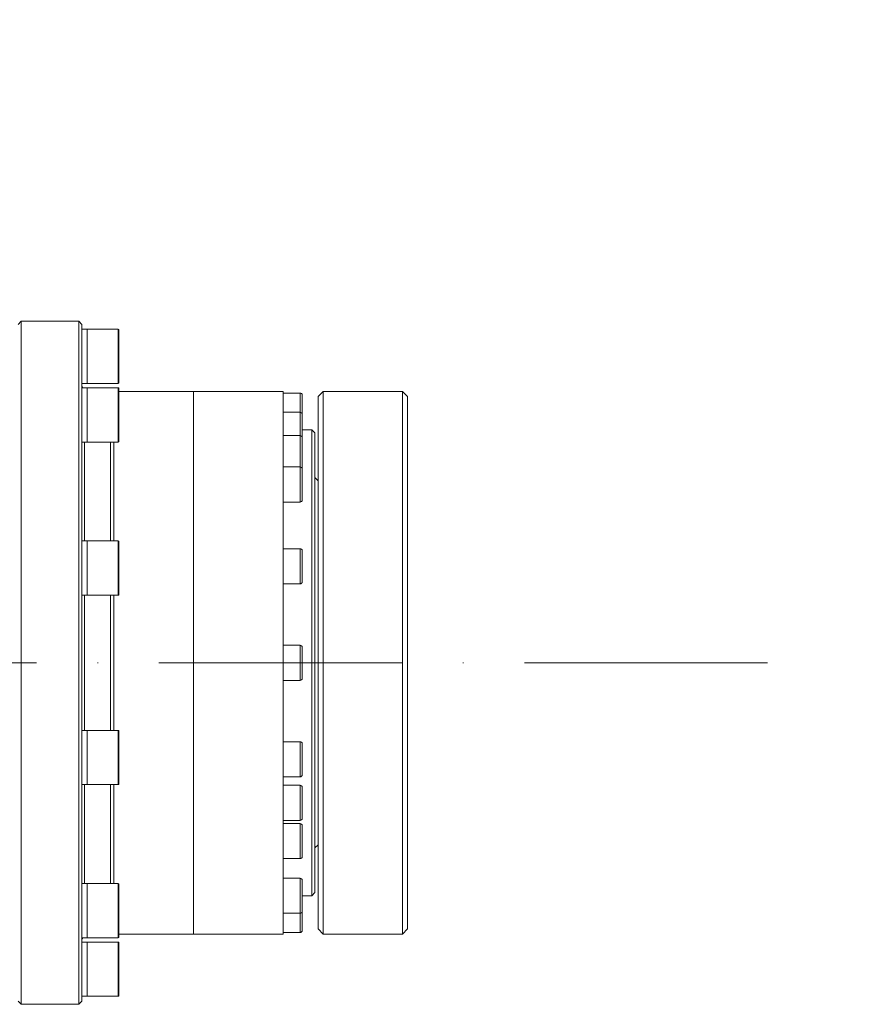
# Model space of a CAD drawing. Header units: millimetres. Extents: x 19214 to 26510, y -7957 to -532.
# Tile 39 of 150: x 22957 to 23090, y -5456 to -5302. Entities that reach past the tile are written whole.
import ezdxf

# ---------------------------------------------------------------- set-up
doc = ezdxf.new("R2010")
doc.units = ezdxf.units.MM
doc.header["$LTSCALE"] = 0.3175
doc.linetypes.add('ACAD_ISO10W100', pattern=[18, 12, -3, 0, -3])
for name, color, linetype, lineweight in [('1轮廓实线层', 7, 'Continuous', 18), ('7标注层', 4, 'Continuous', 13), ('中心线', 4, 'ACAD_ISO10W100', 20)]:
    doc.layers.add(name, color=color, linetype=linetype, lineweight=lineweight)
doc.styles.add('标准汉字', font='gbenor.shx', dxfattribs={"bigfont": 'gbcbig.shx'})
doc.dimstyles.new('M1：18', dxfattribs={"dimscale": 18, "dimtxt": 3.5, "dimasz": 2.5, "dimexe": 2, "dimexo": 0, "dimgap": 1.5, "dimtad": 1, "dimdec": 1, "dimdsep": 46, "dimtxsty": '标准汉字', "dimcen": 5, "dimdle": 5, "dimclrd": 1, "dimclre": 1, "dimclrt": 256, "dimadec": 4, "dimazin": 2, "dimtfac": 1, "dimtdec": 1, "dimtmove": 0, "dimatfit": 3, "dimfxl": 1, "dimtolj": 1, "dimarcsym": 0})

# ---------------------------------------------------------------- blocks, each defined once
blk = doc.blocks.new('*D28')
at = {"layer": '7标注层', "color": 1, "lineweight": -2, "ltscale": 10, "transparency": 16777216}
blk.add_line((23129.59, -5056.03), (23514.89, -4946.81), dxfattribs=at)
at = {"layer": '7标注层', "color": 1, "transparency": 16777216}
blk.add_solid([(23516.93, -4954.03), (23512.84, -4939.6), (23558.18, -4934.54)], dxfattribs=at)
at = {"layer": 'Defpoints', "color": 0, "transparency": 16777216}
for p in [(23558.18, -4934.54), (21908.02, -5402.32)]:
    blk.add_point(p, dxfattribs=at)
at = {"layer": '7标注层', "transparency": 16777216, "insert": (23238.11, -4964.47), "char_height": 63, "attachment_point": 5, "rotation": 15.8268, "style": '标准汉字'}
blk.add_mtext('\\A1;R1715.2', dxfattribs=at)

msp = doc.modelspace()

# ---------------------------------------------------------------- linework, layer by layer
at = {"layer": '1轮廓实线层', "ltscale": 10}
for p, q in [((22957.516, -5348.822), (22957.016, -5349.322)), ((22966.516, -5348.822), (22957.516, -5348.822)), ((22957.516, -5455.822), (22957.516, -5348.822)), ((22967.016, -5349.322), (22966.516, -5348.822)), ((22966.516, -5402.322), (22966.516, -5348.822)), ((22967.016, -5455.322), (22967.016, -5349.322)), ((22967.816, -5350.072), (22967.016, -5350.072)), ((22972.716, -5350.072), (22967.816, -5350.072)), ((22967.816, -5350.072), (22967.816, -5354.331)), ((22967.816, -5350.072), (22967.816, -5356.82)), ((22972.716, -5358.572), (22972.716, -5350.072)), ((22972.816, -5350.172), (22972.816, -5358.472)), ((22967.816, -5354.331), (22967.816, -5358.572)), ((22967.816, -5356.82), (22967.816, -5358.572)), ((22967.016, -5358.572), (22967.816, -5358.572)), ((22967.816, -5359.24), (22967.016, -5359.24)), ((22967.816, -5358.572), (22972.716, -5358.572)), ((22972.716, -5359.24), (22967.816, -5359.24)), ((22967.816, -5359.24), (22967.816, -5365.994)), ((22967.816, -5359.24), (22967.816, -5367.532)), ((22972.716, -5367.74), (22972.716, -5359.24)), ((22972.816, -5359.34), (22972.816, -5367.64)), ((22984.516, -5359.822), (22972.816, -5359.822)), ((22998.516, -5359.822), (22984.516, -5359.822)), ((22984.516, -5402.322), (22984.516, -5359.822)), ((22998.516, -5402.322), (22998.516, -5359.822)), ((23001.216, -5360.072), (22998.516, -5360.072)), ((23001.216, -5363.079), (23001.216, -5360.072)), ((23001.516, -5363.379), (23001.516, -5360.372)), ((23004.816, -5359.822), (23004.016, -5360.622)), ((23004.016, -5444.022), (23004.016, -5360.622)), ((23017.216, -5359.822), (23004.816, -5359.822)), ((23004.816, -5359.822), (23004.816, -5444.822)), ((23018.016, -5360.622), (23017.216, -5359.822)), ((23017.216, -5444.822), (23017.216, -5359.822)), ((23018.016, -5360.622), (23018.016, -5444.022)), ((23001.216, -5363.079), (22998.516, -5363.079)), ((23001.216, -5366.729), (23001.216, -5363.079)), ((23001.516, -5367.029), (23001.516, -5363.379)), ((23003.016, -5365.822), (23001.516, -5365.822)), ((23003.516, -5366.322), (23003.016, -5365.822)), ((23003.016, -5402.322), (23003.016, -5365.822)), ((22967.816, -5365.994), (22967.816, -5367.74)), ((22967.816, -5367.532), (22967.816, -5367.74)), ((23001.216, -5366.729), (22998.516, -5366.729)), ((23001.216, -5371.642), (23001.216, -5366.729)), ((23001.516, -5371.929), (23001.516, -5367.029)), ((23003.516, -5438.322), (23003.516, -5366.322)), ((22967.016, -5367.74), (22967.816, -5367.74)), ((22967.416, -5367.74), (22967.416, -5383.24)), ((22967.816, -5367.74), (22972.716, -5367.74)), ((22971.516, -5383.24), (22971.516, -5367.74)), ((22972.016, -5383.24), (22972.016, -5367.74)), ((23001.216, -5371.642), (22998.516, -5371.642)), ((23001.216, -5377.142), (23001.216, -5371.642)), ((23001.516, -5371.935), (23001.516, -5371.929)), ((23001.516, -5376.842), (23001.516, -5371.942)), ((23004.016, -5373.822), (23003.516, -5373.322)), ((22998.516, -5377.142), (23001.216, -5377.142)), ((22967.816, -5383.24), (22967.016, -5383.24)), ((22972.716, -5383.24), (22967.816, -5383.24)), ((22967.816, -5383.24), (22967.816, -5391.534)), ((22967.816, -5383.24), (22967.816, -5391.74)), ((22972.716, -5391.74), (22972.716, -5383.24)), ((22972.816, -5383.34), (22972.816, -5391.64)), ((23001.216, -5384.456), (22998.516, -5384.456)), ((23001.216, -5389.956), (23001.216, -5384.456)), ((23001.516, -5389.656), (23001.516, -5384.756)), ((22998.516, -5389.956), (23001.216, -5389.956)), ((22967.016, -5391.74), (22967.816, -5391.74)), ((22967.416, -5391.74), (22967.416, -5402.322)), ((22967.816, -5391.534), (22967.816, -5391.74)), ((22967.816, -5391.74), (22972.716, -5391.74)), ((22971.516, -5402.322), (22971.516, -5391.74)), ((22972.016, -5412.905), (22972.016, -5391.74)), ((23001.216, -5399.572), (22998.516, -5399.572)), ((23001.216, -5405.072), (23001.216, -5399.572)), ((23001.516, -5404.772), (23001.516, -5399.872)), ((22966.516, -5455.822), (22966.516, -5402.322)), ((22967.416, -5402.322), (22967.416, -5412.905)), ((22971.516, -5412.905), (22971.516, -5402.322)), ((22984.516, -5444.822), (22984.516, -5402.322)), ((22998.516, -5444.822), (22998.516, -5402.322)), ((23003.016, -5438.822), (23003.016, -5402.322)), ((22998.516, -5405.072), (23001.216, -5405.072)), ((22967.816, -5412.905), (22967.016, -5412.905)), ((22972.716, -5412.905), (22967.816, -5412.905)), ((22967.816, -5412.905), (22967.816, -5421.405)), ((22972.716, -5413.116), (22972.716, -5412.905)), ((22972.716, -5421.405), (22972.716, -5413.116)), ((22972.816, -5413.005), (22972.816, -5413.211)), ((22972.816, -5413.211), (22972.816, -5421.305)), ((23001.216, -5414.688), (22998.516, -5414.688)), ((23001.216, -5414.898), (23001.216, -5414.688)), ((23001.216, -5420.188), (23001.216, -5414.898)), ((23001.516, -5419.888), (23001.516, -5414.988)), ((22967.016, -5421.405), (22967.816, -5421.405)), ((22967.416, -5421.405), (22967.416, -5436.905)), ((22967.816, -5421.405), (22972.716, -5421.405)), ((22971.516, -5436.905), (22971.516, -5421.405)), ((22972.016, -5436.905), (22972.016, -5421.405)), ((22998.516, -5420.188), (23001.216, -5420.188)), ((23001.216, -5421.517), (22998.516, -5421.517)), ((23001.216, -5427.017), (23001.216, -5421.517)), ((23001.516, -5426.717), (23001.516, -5421.817)), ((22998.516, -5427.017), (23001.216, -5427.017)), ((23001.216, -5427.503), (22998.516, -5427.503)), ((23001.216, -5428.309), (23001.216, -5427.503)), ((23001.216, -5433.003), (23001.216, -5428.309)), ((23001.516, -5432.703), (23001.516, -5427.803)), ((23003.516, -5431.322), (23004.016, -5430.822)), ((22998.516, -5433.003), (23001.216, -5433.003)), ((22967.816, -5436.905), (22967.016, -5436.905)), ((22972.716, -5436.905), (22967.816, -5436.905)), ((22967.816, -5436.905), (22967.816, -5445.405)), ((22972.716, -5438.664), (22972.716, -5436.905)), ((23001.216, -5436.066), (22998.516, -5436.066)), ((23001.216, -5437.763), (23001.216, -5436.066)), ((23001.516, -5441.266), (23001.516, -5436.366)), ((22972.816, -5437.005), (22972.816, -5438.723)), ((23001.216, -5441.566), (23001.216, -5437.763)), ((23003.016, -5438.822), (23003.516, -5438.322)), ((22972.716, -5445.405), (22972.716, -5438.664)), ((22972.816, -5438.723), (22972.816, -5445.305)), ((23001.516, -5438.822), (23003.016, -5438.822)), ((22998.516, -5441.566), (23001.216, -5441.566)), ((23001.216, -5441.822), (23001.216, -5441.566)), ((23001.516, -5444.272), (23001.516, -5441.266)), ((23001.216, -5444.572), (23001.216, -5441.822)), ((22998.516, -5444.572), (23001.216, -5444.572)), ((23004.016, -5444.022), (23004.816, -5444.822)), ((23017.216, -5444.822), (23018.016, -5444.022)), ((22967.016, -5445.405), (22967.816, -5445.405)), ((22967.816, -5446.072), (22967.016, -5446.072)), ((22967.816, -5445.405), (22972.716, -5445.405)), ((22972.716, -5446.072), (22967.816, -5446.072)), ((22967.816, -5446.072), (22967.816, -5454.572)), ((22972.716, -5450.331), (22972.716, -5446.072)), ((22972.816, -5444.822), (22984.516, -5444.822)), ((22972.816, -5446.172), (22972.816, -5450.331)), ((22984.516, -5444.822), (22998.516, -5444.822)), ((23004.816, -5444.822), (23017.216, -5444.822)), ((22972.716, -5454.572), (22972.716, -5450.331)), ((22972.816, -5450.331), (22972.816, -5454.472)), ((22957.016, -5455.322), (22957.516, -5455.822)), ((22966.516, -5455.822), (22967.016, -5455.322)), ((22967.016, -5454.572), (22967.816, -5454.572)), ((22967.816, -5454.572), (22972.716, -5454.572)), ((22957.516, -5455.822), (22966.516, -5455.822))]:
    msp.add_line(p, q, dxfattribs=at)
at = {"layer": '1轮廓实线层', "lineweight": 20, "ltscale": 10}
for centre, radius, start, end in [((22972.716, -5350.172), 0.1, 0, 90), ((22967.416, -5358.922), 0.4, 180, 232.46058), ((22972.716, -5358.472), 0.1, 270, 0), ((22972.716, -5359.34), 0.1, 0, 90), ((23001.216, -5360.372), 0.3, 0, 90), ((23001.216, -5363.379), 0.3, 0, 90), ((23001.216, -5367.029), 0.3, 0, 90), ((22972.716, -5367.64), 0.1, 270, 0), ((23001.216, -5371.942), 0.3, 0, 90), ((23001.216, -5376.842), 0.3, 270, 0), ((22972.716, -5383.34), 0.1, 0, 90), ((23001.216, -5384.756), 0.3, 360, 90), ((23001.216, -5389.656), 0.3, 270, 0), ((22972.716, -5391.64), 0.1, 270, 360), ((23001.216, -5399.872), 0.3, 0, 90), ((23001.216, -5404.772), 0.3, 270, 0), ((22972.716, -5413.005), 0.1, 0, 90), ((23001.216, -5414.988), 0.3, 0, 90), ((23001.216, -5419.888), 0.3, 270, 0), ((22972.716, -5421.305), 0.1, 270, 0), ((23001.216, -5421.817), 0.3, 0, 90), ((23001.216, -5426.717), 0.3, 270, 0), ((23001.216, -5427.803), 0.3, 0, 90), ((23001.216, -5432.703), 0.3, 270, 0), ((22972.716, -5437.005), 0.1, 0, 90), ((23001.216, -5436.366), 0.3, 0, 90), ((23001.216, -5441.266), 0.3, 270, 0), ((23001.216, -5444.272), 0.3, 270, 0), ((22967.416, -5445.722), 0.4, 127.53932, 180), ((22972.716, -5445.305), 0.1, 270, 0), ((22972.716, -5446.172), 0.1, 0, 90), ((22972.716, -5454.472), 0.1, 270, 0)]:
    msp.add_arc(centre, radius, start, end, dxfattribs=at)
at = {"layer": '中心线', "ltscale": 10}
msp.add_line((21490.573, -5402.322), (23078.253, -5402.322), dxfattribs=at)

# ---------------------------------------------------------------- dimensions: what is measured, and where the dimension line sits
at = {"layer": '7标注层', "ltscale": 10}
dim = msp.add_radius_dim(center=(21908.016, -5402.322), mpoint=(23558.182, -4934.54), dimstyle='M1：18', override={"dimpost": 'R<>', "dimsah": 1, "dimtzin": 8}, dxfattribs=at)
dim.commit()
dim.dimension.update_dxf_attribs({"geometry": '*D28', "text_midpoint": (23254.069, -5020.749), "dimtype": 164})

doc.saveas('drawing.dxf')
